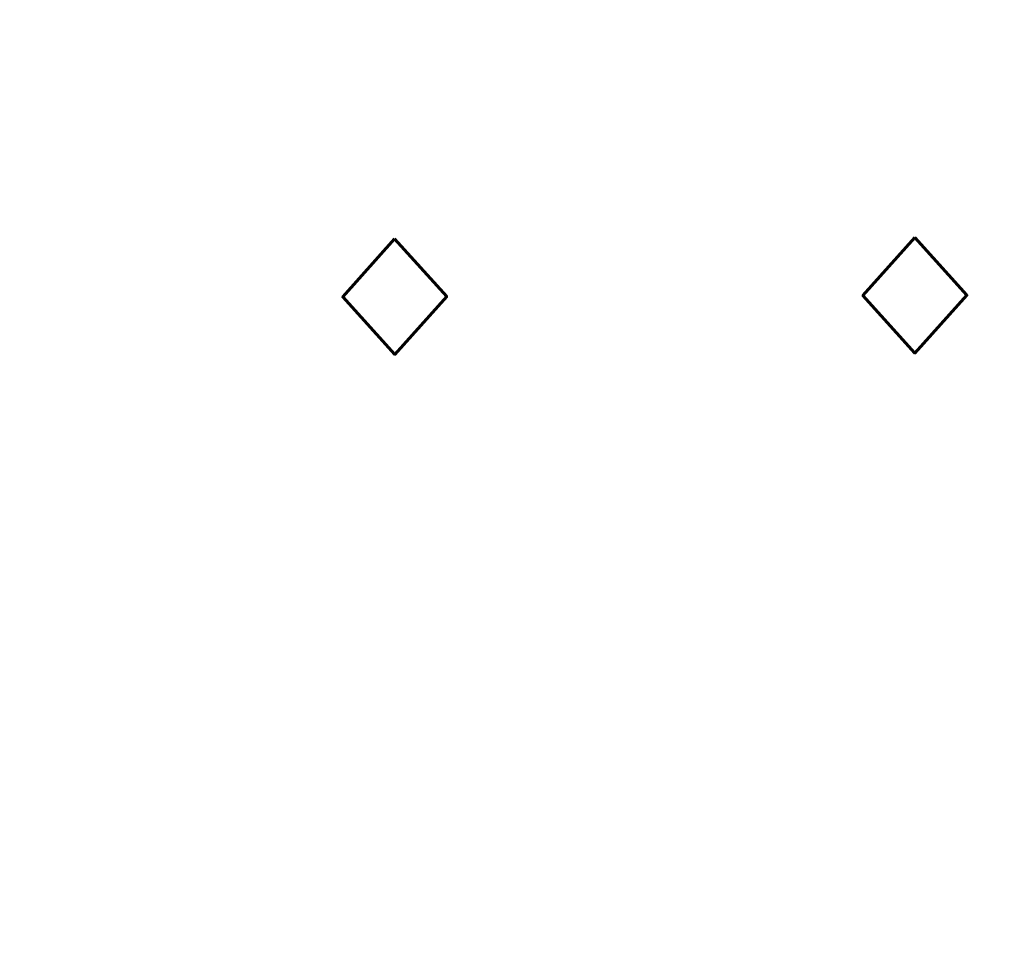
# Model space of a CAD drawing. Extents: x -134 to 1642, y -665 to 1050.
# Tile 48 of 88: x 1094.48 to 1096.51, y 49.81 to 51.69. Entities that reach past the tile are written whole.
import ezdxf

# ---------------------------------------------------------------- set-up
doc = ezdxf.new("R2010")
doc.units = 0
doc.header["$LTSCALE"] = 2
doc.header["$MEASUREMENT"] = 0
doc.linetypes.add('AUSGEZOGEN', pattern=[0])
doc.layers.add('LEGENDE', color=7, linetype='AUSGEZOGEN')
doc.layers.add('Rinne', color=200, linetype='CONTINUOUS')
doc.styles.add('ROMANS', font='romans.shx', dxfattribs={"width": 0.8})

msp = doc.modelspace()

# ---------------------------------------------------------------- hatches: boundary and pattern name
at = {"layer": 'Rinne'}
h = msp.add_hatch(dxfattribs=at)
h.set_pattern_fill('ANSI31', color=256, scale=20, style=0)
edge = h.paths.add_edge_path()
edge.add_arc((275.3679, -21751.9346), 21947.7116, 89.37835798, 89.45558254, ccw=False)
edge.add_arc((441.1644, -6471.3269), 6666.2044, 89.23823456, 89.37835802, ccw=False)
edge.add_arc((-14330.5661, -1117453.6522), 1117746.7286, 89.2363622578, 89.2382345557, ccw=False)
edge.add_arc((523.4269, -3023.7657), 3217.8537, 89.2014644, 89.2363594, ccw=False)
edge.add_arc((555.1156, -750.2107), 944.0779, 86.9472946, 89.2014644, ccw=False)
edge.add_arc((625.8602, 576.3278), 384.3457, 266.947295, 270.480512)
edge.add_arc((580.8616, 5941.7955), 5750.0021, 270.48051159, 270.66238394)
edge.add_arc((762.642, -9781.3893), 9974.2335, 90.52429443, 90.66238403, ccw=False)
edge.add_arc((2442.1729, -193318.2257), 193518.7544, 90.514365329, 90.524294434, ccw=False)
edge.add_arc((253.3758, 50487.9396), 50297.2358, 270.51436586, 270.5338415)
edge.add_arc((717.25, 702.9996), 510.1348, 270.533841, 270.627123)
edge.add_arc((-30540.7376, 2856402.6289), 2856380.8312, 270.6271245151, 270.6283711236)
edge.add_arc((769.6358, 1592.3807), 1398.8886, 270.6283711, 270.9931067)
edge.add_arc((599.0672, 11432.0881), 11240.0743, 270.9931067, 271.12177884)
edge.add_arc((275.3876, -21749.9806), 21944.9575, 89.378358, 89.45558853, ccw=False)
edge.add_arc((441.1525, -6472.2929), 6666.3705, 89.23823424, 89.37835798, ccw=False)
edge.add_arc((-14329.56, -1117377.5917), 1117669.8615, 89.2363621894, 89.2382342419, ccw=False)
edge.add_arc((523.3987, -3025.408), 3218.6962, 89.201476, 89.2363607, ccw=False)
edge.add_arc((555.0969, -751.1464), 944.2138, 86.9472921, 89.201476, ccw=False)
edge.add_arc((625.8522, 575.5918), 384.4098, 266.947292, 270.480491)
edge.add_arc((580.8488, 5941.8676), 5750.8743, 270.48049106, 270.66239251)
edge.add_arc((762.6798, -9785.4977), 9977.542, 90.5242933, 90.66239254, ccw=False)
edge.add_arc((2442.7138, -193377.7176), 193577.4487, 90.51436665, 90.524293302, ccw=False)
edge.add_arc((253.3886, 50486.674), 50296.7702, 270.51436695, 270.53384097)
edge.add_arc((717.2579, 702.2159), 510.151, 270.533841, 270.627122)
edge.add_arc((-30543.4756, 2856652.6309), 2856631.6482, 270.6271245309, 270.6283710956)
edge.add_arc((769.6458, 1591.7007), 1399.0085, 270.6283711, 270.9931066)
edge.add_arc((599.0683, 11431.9255), 11240.7116, 270.99310673, 271.12178071)

# ---------------------------------------------------------------- texts
at = {"layer": 'LEGENDE', "style": 'ROMANS'}
msp.add_text('01.07.2008 ...........................', height=2.5, rotation=0.1472, dxfattribs=at).set_placement((1061.9288, 50.9175))

doc.saveas('drawing.dxf')
